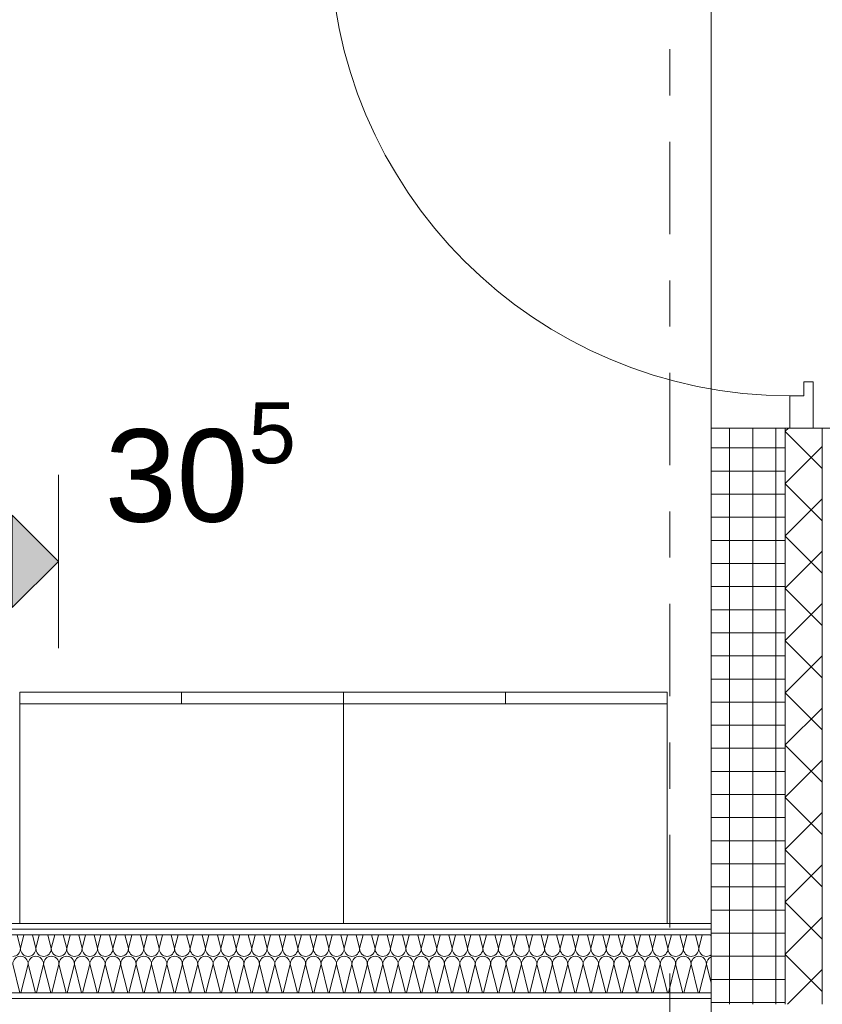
# Model space of a CAD drawing. Header units: metres. Extents: x -167 to 262, y -186 to 508.
# Tile 218 of 256: x 56.35 to 58.08, y 40.68 to 42.81. Entities that reach past the tile are written whole.
import ezdxf
from ezdxf.enums import TextEntityAlignment as Align

# ---------------------------------------------------------------- set-up
doc = ezdxf.new("R2010")
doc.units = ezdxf.units.M
doc.header["$MEASUREMENT"] = 0
doc.linetypes.add('Raster', pattern=[0.4, 0.2, -0.1, 0, -0.1])
for name, color, linetype in [('10 Wand außen', 7, 'Continuous'), ('20 Decke', 7, 'Continuous'), ('50 Sanitäreinrichtung', 7, 'Continuous'), ('60 Auffüllung', 7, 'Continuous'), ('90 Achsraster', 7, 'Continuous'), ('94 Genehmigungsplanung Bemaßung', 7, 'Continuous')]:
    doc.layers.add(name, color=color, linetype=linetype)
doc.styles.add('ERSTELLTER_STIL_1', font='arial.ttf')
doc.styles.add('ERSTELLTER_STIL_2', font='arial.ttf')
doc.dimstyles.new('ERSTELLTER_STIL__1', dxfattribs={"dimtxt": 0.25, "dimasz": 0.19, "dimexe": 0.18, "dimexo": 0.1, "dimgap": 0, "dimtad": 1, "dimtih": 1, "dimtoh": 1, "dimzin": 0, "dimdsep": 46, "dimtxsty": 'ERSTELLTER_STIL_1', "dimblk": 'ARROWHEAD_6', "dimblk1": 'ARROWHEAD_6', "dimblk2": 'ARROWHEAD_6', "dimcen": 0.09, "dimclrd": 7, "dimclre": 7, "dimclrt": 7, "dimazin": 0, "dimtfac": 1, "dimtdec": 4, "dimtmove": 0, "dimatfit": 3, "dimfxl": 1, "dimtolj": 1, "dimtzin": 0, "dimarcsym": 0})
doc.dimstyles.new('ERSTELLTER_STIL__2', dxfattribs={"dimtxt": 0.25, "dimasz": 0.19, "dimexe": 0.18, "dimexo": 0.1, "dimgap": 0, "dimtad": 1, "dimzin": 0, "dimdsep": 46, "dimtxsty": 'ERSTELLTER_STIL_1', "dimblk": 'ARROWHEAD_6', "dimblk1": 'ARROWHEAD_6', "dimblk2": 'ARROWHEAD_6', "dimcen": 0.09, "dimclrd": 7, "dimclre": 7, "dimclrt": 7, "dimazin": 0, "dimtfac": 1, "dimtdec": 4, "dimtmove": 0, "dimatfit": 3, "dimfxl": 1, "dimtolj": 1, "dimtzin": 0, "dimarcsym": 0})
doc.dimstyles.new('ERSTELLTER_STIL__3', dxfattribs={"dimtxt": 0.2, "dimasz": 0.19, "dimexe": 0.18, "dimexo": 0.1, "dimgap": 0, "dimtad": 1, "dimtih": 1, "dimtoh": 1, "dimzin": 0, "dimdsep": 46, "dimtxsty": 'ERSTELLTER_STIL_1', "dimblk": 'ARROWHEAD_10', "dimblk1": 'ARROWHEAD_10', "dimblk2": 'ARROWHEAD_10', "dimcen": 0.09, "dimclrd": 8, "dimclre": 8, "dimclrt": 8, "dimazin": 0, "dimtfac": 1, "dimtdec": 4, "dimtmove": 0, "dimatfit": 3, "dimfxl": 1, "dimtolj": 1, "dimtzin": 0, "dimarcsym": 0})
pattern_1 = [(0, (27236.132094, 33357.27905), (0, 0.075), [0, -0.075])]

# ---------------------------------------------------------------- blocks, each defined once
blk = doc.blocks.new('Eingang 01 1-Fl 27_2')
at = {"layer": '10 Wand außen', "color": 7, "linetype": 'Continuous', "lineweight": 18}
for p, q in [((0.4975, 0), (0.4975, 0.995)), ((-0.4975, 0), (-0.5675, 0)), ((-0.5675, 0), (-0.5675, -0.05)), ((-0.4975, -0.03), (-0.4975, 0)), ((0.4975, -0.03), (0.4975, 0)), ((0.4975, 0), (0.5675, 0)), ((0.5675, 0), (0.5675, -0.05)), ((-0.4675, -0.03), (-0.4975, -0.03)), ((-0.4675, -0.05), (-0.4675, -0.03)), ((0.4675, -0.05), (0.4675, -0.03)), ((0.4675, -0.03), (0.4975, -0.03)), ((-0.5675, -0.05), (-0.4675, -0.05)), ((0.5675, -0.05), (0.4675, -0.05))]:
    blk.add_line(p, q, dxfattribs=at)
at = {"layer": '10 Wand außen', "color": 8, "linetype": 'Continuous', "lineweight": 18}
for p, q in [((-0.5675, 0.01), (-0.5675, 0.17)), ((0.5675, 0.01), (0.5675, 0.17)), ((-0.5675, 0), (-0.5675, 0.01)), ((-0.5675, -0.05), (-0.5675, 0)), ((-0.5675, -0.05), (-0.5675, 0)), ((0.5675, 0), (0.5675, 0.01)), ((0.5675, -0.05), (0.5675, 0)), ((0.5675, -0.05), (0.5675, 0)), ((-0.5675, -0.07), (-0.5675, -0.05)), ((0.5675, -0.07), (0.5675, -0.05)), ((-0.5675, -0.15), (-0.5675, -0.07)), ((0.5675, -0.15), (0.5675, -0.07))]:
    blk.add_line(p, q, dxfattribs=at)
at = {"layer": '10 Wand außen', "color": 7, "linetype": 'Continuous', "lineweight": 13}
blk.add_arc((0.4975, 0), 0.995, 90, 180, dxfattribs=at)
blk = doc.blocks.new('T Marker 27_26')
at = {"layer": '10 Wand außen', "color": 7, "lineweight": 13, "char_height": 0.15, "attachment_point": 7, "style": 'ERSTELLTER_STIL_1'}
for s, insert in [('\\A1;{\\pql;\\pt0;\\fArial|b0|i0|c0|p0;\\W1.000000;1,13\\fArial|b0|i0|c0|p0;\\W1.000000;\\A1{\\H.66x;\\S5^  ;}\\fArial|b0|i0|c0|p0;\\W1.000000; x 2,65\\fArial|b0|i0|c0|p0;\\W1.000000;\\A1{\\H.66x;\\S^  ;}}', (-0.5852, -0.9837)), ('\\A1;{\\pql;\\pt0;\\fArial|b0|i0|c0|p0;\\W1.000000;A-Tür-04\\fArial|b0|i0|c0|p0;\\W1.000000;\\fArial|b0|i0|c0|p0;\\W1.000000;\\fArial|b0|i0|c0|p0;\\W1.000000;}', (-0.4058, -0.4654)), ('\\A1;{\\pql;\\pt0;\\fArial|b0|i0|c0|p0;\\W1.000000;Alarmweg\\fArial|b0|i0|c0|p0;\\W1.000000;\\fArial|b0|i0|c0|p0;\\W1.000000;\\fArial|b0|i0|c0|p0;\\W1.000000;}', (-0.4923, -0.7298))]:
    blk.add_mtext(s, dxfattribs=dict(at, insert=insert))
blk = doc.blocks.new('*X120', base_point=(27236.1321, 33357.279))
at = {"layer": '10 Wand außen', "color": 8, "linetype": 'Continuous', "lineweight": 18}
for p, q in [((56.3414, 40.8253), (56.3488, 40.7957)), ((56.3562, 40.8253), (56.3488, 40.7957)), ((56.3747, 40.8253), (56.3821, 40.7957)), ((56.3895, 40.8253), (56.3821, 40.7957)), ((56.408, 40.8253), (56.4154, 40.7957)), ((56.4228, 40.8253), (56.4154, 40.7957)), ((56.4414, 40.8253), (56.4488, 40.7957)), ((56.4562, 40.8253), (56.4488, 40.7957)), ((56.4747, 40.8253), (56.4821, 40.7957)), ((56.4895, 40.8253), (56.4821, 40.7957)), ((56.508, 40.8253), (56.5154, 40.7957)), ((56.5228, 40.8253), (56.5154, 40.7957)), ((56.5414, 40.8253), (56.5488, 40.7957)), ((56.5562, 40.8253), (56.5488, 40.7957)), ((56.5747, 40.8253), (56.5821, 40.7957)), ((56.5895, 40.8253), (56.5821, 40.7957)), ((56.608, 40.8253), (56.6154, 40.7957)), ((56.6228, 40.8253), (56.6154, 40.7957)), ((56.6414, 40.8253), (56.6488, 40.7957)), ((56.6562, 40.8253), (56.6488, 40.7957)), ((56.6747, 40.8253), (56.6821, 40.7957)), ((56.6895, 40.8253), (56.6821, 40.7957)), ((56.708, 40.8253), (56.7154, 40.7957)), ((56.7228, 40.8253), (56.7154, 40.7957)), ((56.7414, 40.8253), (56.7488, 40.7957)), ((56.7562, 40.8253), (56.7488, 40.7957)), ((56.7747, 40.8253), (56.7821, 40.7957)), ((56.7895, 40.8253), (56.7821, 40.7957)), ((56.808, 40.8253), (56.8154, 40.7957)), ((56.8228, 40.8253), (56.8154, 40.7957)), ((56.8414, 40.8253), (56.8488, 40.7957)), ((56.8562, 40.8253), (56.8488, 40.7957)), ((56.8747, 40.8253), (56.8821, 40.7957)), ((56.8895, 40.8253), (56.8821, 40.7957)), ((56.908, 40.8253), (56.9154, 40.7957)), ((56.9228, 40.8253), (56.9154, 40.7957)), ((56.9414, 40.8253), (56.9488, 40.7957)), ((56.9562, 40.8253), (56.9488, 40.7957)), ((56.9747, 40.8253), (56.9821, 40.7957)), ((56.9895, 40.8253), (56.9821, 40.7957)), ((57.008, 40.8253), (57.0154, 40.7957)), ((57.0228, 40.8253), (57.0154, 40.7957)), ((57.0414, 40.8253), (57.0488, 40.7957)), ((57.0562, 40.8253), (57.0488, 40.7957)), ((57.0747, 40.8253), (57.0821, 40.7957)), ((57.0895, 40.8253), (57.0821, 40.7957)), ((57.108, 40.8253), (57.1154, 40.7957)), ((57.1228, 40.8253), (57.1154, 40.7957)), ((57.1414, 40.8253), (57.1488, 40.7957)), ((57.1562, 40.8253), (57.1488, 40.7957)), ((57.1747, 40.8253), (57.1821, 40.7957)), ((57.1895, 40.8253), (57.1821, 40.7957)), ((57.208, 40.8253), (57.2154, 40.7957)), ((57.2228, 40.8253), (57.2154, 40.7957)), ((57.2414, 40.8253), (57.2488, 40.7957)), ((57.2562, 40.8253), (57.2488, 40.7957)), ((57.2747, 40.8253), (57.2821, 40.7957)), ((57.2895, 40.8253), (57.2821, 40.7957)), ((57.308, 40.8253), (57.3154, 40.7957)), ((57.3228, 40.8253), (57.3154, 40.7957)), ((57.3414, 40.8253), (57.3488, 40.7957)), ((57.3562, 40.8253), (57.3488, 40.7957)), ((57.3747, 40.8253), (57.3821, 40.7957)), ((57.3895, 40.8253), (57.3821, 40.7957)), ((57.408, 40.8253), (57.4154, 40.7957)), ((57.4228, 40.8253), (57.4154, 40.7957)), ((57.4414, 40.8253), (57.4488, 40.7957)), ((57.4562, 40.8253), (57.4488, 40.7957)), ((57.4747, 40.8253), (57.4821, 40.7957)), ((57.4895, 40.8253), (57.4821, 40.7957)), ((57.508, 40.8253), (57.5154, 40.7957)), ((57.5228, 40.8253), (57.5154, 40.7957)), ((57.5414, 40.8253), (57.5488, 40.7957)), ((57.5562, 40.8253), (57.5488, 40.7957)), ((57.5747, 40.8253), (57.5821, 40.7957)), ((57.5895, 40.8253), (57.5821, 40.7957)), ((57.608, 40.8253), (57.6154, 40.7957)), ((57.6228, 40.8253), (57.6154, 40.7957)), ((57.6414, 40.8253), (57.6488, 40.7957)), ((57.6562, 40.8253), (57.6488, 40.7957)), ((57.6747, 40.8253), (57.6821, 40.7957)), ((57.6895, 40.8253), (57.6821, 40.7957)), ((57.708, 40.8253), (57.7154, 40.7957)), ((57.7228, 40.8253), (57.7154, 40.7957)), ((57.7414, 40.8253), (57.7488, 40.7957)), ((57.7562, 40.8253), (57.7488, 40.7957)), ((57.7747, 40.8253), (57.7821, 40.7957)), ((57.7895, 40.8253), (57.7821, 40.7957)), ((57.808, 40.8253), (57.8154, 40.7957)), ((57.8228, 40.8253), (57.8154, 40.7957)), ((57.8414, 40.8253), (57.8425, 40.8208)), ((56.3321, 40.7624), (56.3476, 40.7003)), ((56.3654, 40.7624), (56.3499, 40.7003)), ((56.3654, 40.7624), (56.381, 40.7003)), ((56.3988, 40.7624), (56.3832, 40.7003)), ((56.3988, 40.7624), (56.4143, 40.7003)), ((56.4321, 40.7624), (56.4166, 40.7003)), ((56.4321, 40.7624), (56.4476, 40.7003)), ((56.4654, 40.7624), (56.4499, 40.7003)), ((56.4654, 40.7624), (56.481, 40.7003)), ((56.4988, 40.7624), (56.4832, 40.7003)), ((56.4988, 40.7624), (56.5143, 40.7003)), ((56.5321, 40.7624), (56.5166, 40.7003)), ((56.5321, 40.7624), (56.5476, 40.7003)), ((56.5654, 40.7624), (56.5499, 40.7003)), ((56.5654, 40.7624), (56.581, 40.7003)), ((56.5988, 40.7624), (56.5832, 40.7003)), ((56.5988, 40.7624), (56.6143, 40.7003)), ((56.6321, 40.7624), (56.6166, 40.7003)), ((56.6321, 40.7624), (56.6476, 40.7003)), ((56.6654, 40.7624), (56.6499, 40.7003)), ((56.6654, 40.7624), (56.681, 40.7003)), ((56.6988, 40.7624), (56.6832, 40.7003)), ((56.6988, 40.7624), (56.7143, 40.7003)), ((56.7321, 40.7624), (56.7166, 40.7003)), ((56.7321, 40.7624), (56.7476, 40.7003)), ((56.7654, 40.7624), (56.7499, 40.7003)), ((56.7654, 40.7624), (56.781, 40.7003)), ((56.7988, 40.7624), (56.7832, 40.7003)), ((56.7988, 40.7624), (56.8143, 40.7003)), ((56.8321, 40.7624), (56.8166, 40.7003)), ((56.8321, 40.7624), (56.8476, 40.7003)), ((56.8654, 40.7624), (56.8499, 40.7003)), ((56.8654, 40.7624), (56.881, 40.7003)), ((56.8988, 40.7624), (56.8832, 40.7003)), ((56.8988, 40.7624), (56.9143, 40.7003)), ((56.9321, 40.7624), (56.9166, 40.7003)), ((56.9321, 40.7624), (56.9476, 40.7003)), ((56.9654, 40.7624), (56.9499, 40.7003)), ((56.9654, 40.7624), (56.981, 40.7003)), ((56.9988, 40.7624), (56.9832, 40.7003)), ((56.9988, 40.7624), (57.0143, 40.7003)), ((57.0321, 40.7624), (57.0166, 40.7003)), ((57.0321, 40.7624), (57.0476, 40.7003)), ((57.0654, 40.7624), (57.0499, 40.7003)), ((57.0654, 40.7624), (57.081, 40.7003)), ((57.0988, 40.7624), (57.0832, 40.7003)), ((57.0988, 40.7624), (57.1143, 40.7003)), ((57.1321, 40.7624), (57.1166, 40.7003)), ((57.1321, 40.7624), (57.1476, 40.7003)), ((57.1654, 40.7624), (57.1499, 40.7003)), ((57.1654, 40.7624), (57.181, 40.7003)), ((57.1988, 40.7624), (57.1832, 40.7003)), ((57.1988, 40.7624), (57.2143, 40.7003)), ((57.2321, 40.7624), (57.2166, 40.7003)), ((57.2321, 40.7624), (57.2476, 40.7003)), ((57.2654, 40.7624), (57.2499, 40.7003)), ((57.2654, 40.7624), (57.281, 40.7003)), ((57.2988, 40.7624), (57.2832, 40.7003)), ((57.2988, 40.7624), (57.3143, 40.7003)), ((57.3321, 40.7624), (57.3166, 40.7003)), ((57.3321, 40.7624), (57.3476, 40.7003)), ((57.3654, 40.7624), (57.3499, 40.7003)), ((57.3654, 40.7624), (57.381, 40.7003)), ((57.3988, 40.7624), (57.3832, 40.7003)), ((57.3988, 40.7624), (57.4143, 40.7003)), ((57.4321, 40.7624), (57.4166, 40.7003)), ((57.4321, 40.7624), (57.4476, 40.7003)), ((57.4654, 40.7624), (57.4499, 40.7003)), ((57.4654, 40.7624), (57.481, 40.7003)), ((57.4988, 40.7624), (57.4832, 40.7003)), ((57.4988, 40.7624), (57.5143, 40.7003)), ((57.5321, 40.7624), (57.5166, 40.7003)), ((57.5321, 40.7624), (57.5476, 40.7003)), ((57.5654, 40.7624), (57.5499, 40.7003)), ((57.5654, 40.7624), (57.581, 40.7003)), ((57.5988, 40.7624), (57.5832, 40.7003)), ((57.5988, 40.7624), (57.6143, 40.7003)), ((57.6321, 40.7624), (57.6166, 40.7003)), ((57.6321, 40.7624), (57.6476, 40.7003)), ((57.6654, 40.7624), (57.6499, 40.7003)), ((57.6654, 40.7624), (57.681, 40.7003)), ((57.6988, 40.7624), (57.6832, 40.7003)), ((57.6988, 40.7624), (57.7143, 40.7003)), ((57.7321, 40.7624), (57.7166, 40.7003)), ((57.7321, 40.7624), (57.7476, 40.7003)), ((57.7654, 40.7624), (57.7499, 40.7003)), ((57.7654, 40.7624), (57.781, 40.7003)), ((57.7988, 40.7624), (57.7832, 40.7003)), ((57.7988, 40.7624), (57.8143, 40.7003)), ((57.8321, 40.7624), (57.8166, 40.7003)), ((57.8321, 40.7624), (57.8425, 40.7208))]:
    blk.add_line(p, q, dxfattribs=at)
for centre, start, end in [((56.3321, 40.7957), 270, 0), ((56.3654, 40.7957), 180, 270), ((56.3654, 40.7957), 270, 0), ((56.3988, 40.7957), 180, 270), ((56.3988, 40.7957), 270, 0), ((56.4321, 40.7957), 180, 270), ((56.4321, 40.7957), 270, 0), ((56.4654, 40.7957), 180, 270), ((56.4654, 40.7957), 270, 0), ((56.4988, 40.7957), 180, 270), ((56.4988, 40.7957), 270, 0), ((56.5321, 40.7957), 180, 270), ((56.5321, 40.7957), 270, 0), ((56.5654, 40.7957), 180, 270), ((56.5654, 40.7957), 270, 0), ((56.5988, 40.7957), 180, 270), ((56.5988, 40.7957), 270, 0), ((56.6321, 40.7957), 180, 270), ((56.6321, 40.7957), 270, 0), ((56.6654, 40.7957), 180, 270), ((56.6654, 40.7957), 270, 0), ((56.6988, 40.7957), 180, 270), ((56.6988, 40.7957), 270, 0), ((56.7321, 40.7957), 180, 270), ((56.7321, 40.7957), 270, 0), ((56.7654, 40.7957), 180, 270), ((56.7654, 40.7957), 270, 0), ((56.7988, 40.7957), 180, 270), ((56.7988, 40.7957), 270, 0), ((56.8321, 40.7957), 180, 270), ((56.8321, 40.7957), 270, 0), ((56.8654, 40.7957), 180, 270), ((56.8654, 40.7957), 270, 0), ((56.8988, 40.7957), 180, 270), ((56.8988, 40.7957), 270, 0), ((56.9321, 40.7957), 180, 270), ((56.9321, 40.7957), 270, 0), ((56.9654, 40.7957), 180, 270), ((56.9654, 40.7957), 270, 0), ((56.9988, 40.7957), 180, 270), ((56.9988, 40.7957), 270, 0), ((57.0321, 40.7957), 180, 270), ((57.0321, 40.7957), 270, 0), ((57.0654, 40.7957), 180, 270), ((57.0654, 40.7957), 270, 0), ((57.0988, 40.7957), 180, 270), ((57.0988, 40.7957), 270, 0), ((57.1321, 40.7957), 180, 270), ((57.1321, 40.7957), 270, 0), ((57.1654, 40.7957), 180, 270), ((57.1654, 40.7957), 270, 0), ((57.1988, 40.7957), 180, 270), ((57.1988, 40.7957), 270, 0), ((57.2321, 40.7957), 180, 270), ((57.2321, 40.7957), 270, 0), ((57.2654, 40.7957), 180, 270), ((57.2654, 40.7957), 270, 0), ((57.2988, 40.7957), 180, 270), ((57.2988, 40.7957), 270, 0), ((57.3321, 40.7957), 180, 270), ((57.3321, 40.7957), 270, 0), ((57.3654, 40.7957), 180, 270), ((57.3654, 40.7957), 270, 0), ((57.3988, 40.7957), 180, 270), ((57.3988, 40.7957), 270, 0), ((57.4321, 40.7957), 180, 270), ((57.4321, 40.7957), 270, 0), ((57.4654, 40.7957), 180, 270), ((57.4654, 40.7957), 270, 0), ((57.4988, 40.7957), 180, 270), ((57.4988, 40.7957), 270, 0), ((57.5321, 40.7957), 180, 270), ((57.5321, 40.7957), 270, 0), ((57.5654, 40.7957), 180, 270), ((57.5654, 40.7957), 270, 0), ((57.5988, 40.7957), 180, 270), ((57.5988, 40.7957), 270, 0), ((57.6321, 40.7957), 180, 270), ((57.6321, 40.7957), 270, 0), ((57.6654, 40.7957), 180, 270), ((57.6654, 40.7957), 270, 0), ((57.6988, 40.7957), 180, 270), ((57.6988, 40.7957), 270, 0), ((57.7321, 40.7957), 180, 270), ((57.7321, 40.7957), 270, 0), ((57.7654, 40.7957), 180, 270), ((57.7654, 40.7957), 270, 0), ((57.7988, 40.7957), 180, 270), ((57.7988, 40.7957), 270, 0), ((57.8321, 40.7957), 180, 270), ((56.3488, 40.7624), 90, 180), ((56.3488, 40.7624), 0, 90), ((56.3821, 40.7624), 90, 180), ((56.3821, 40.7624), 0, 90), ((56.4154, 40.7624), 90, 180), ((56.4154, 40.7624), 0, 90), ((56.4488, 40.7624), 90, 180), ((56.4488, 40.7624), 0, 90), ((56.4821, 40.7624), 90, 180), ((56.4821, 40.7624), 0, 90), ((56.5154, 40.7624), 90, 180), ((56.5154, 40.7624), 0, 90), ((56.5488, 40.7624), 90, 180), ((56.5488, 40.7624), 0, 90), ((56.5821, 40.7624), 90, 180), ((56.5821, 40.7624), 0, 90), ((56.6154, 40.7624), 90, 180), ((56.6154, 40.7624), 0, 90), ((56.6488, 40.7624), 90, 180), ((56.6488, 40.7624), 0, 90), ((56.6821, 40.7624), 90, 180), ((56.6821, 40.7624), 0, 90), ((56.7154, 40.7624), 90, 180), ((56.7154, 40.7624), 0, 90), ((56.7488, 40.7624), 90, 180), ((56.7488, 40.7624), 0, 90), ((56.7821, 40.7624), 90, 180), ((56.7821, 40.7624), 0, 90), ((56.8154, 40.7624), 90, 180), ((56.8154, 40.7624), 0, 90), ((56.8488, 40.7624), 90, 180), ((56.8488, 40.7624), 0, 90), ((56.8821, 40.7624), 90, 180), ((56.8821, 40.7624), 0, 90), ((56.9154, 40.7624), 90, 180), ((56.9154, 40.7624), 0, 90), ((56.9488, 40.7624), 90, 180), ((56.9488, 40.7624), 0, 90), ((56.9821, 40.7624), 90, 180), ((56.9821, 40.7624), 0, 90), ((57.0154, 40.7624), 90, 180), ((57.0154, 40.7624), 0, 90), ((57.0488, 40.7624), 90, 180), ((57.0488, 40.7624), 0, 90), ((57.0821, 40.7624), 90, 180), ((57.0821, 40.7624), 0, 90), ((57.1154, 40.7624), 90, 180), ((57.1154, 40.7624), 0, 90), ((57.1488, 40.7624), 90, 180), ((57.1488, 40.7624), 0, 90), ((57.1821, 40.7624), 90, 180), ((57.1821, 40.7624), 0, 90), ((57.2154, 40.7624), 90, 180), ((57.2154, 40.7624), 0, 90), ((57.2488, 40.7624), 90, 180), ((57.2488, 40.7624), 0, 90), ((57.2821, 40.7624), 90, 180), ((57.2821, 40.7624), 0, 90), ((57.3154, 40.7624), 90, 180), ((57.3154, 40.7624), 0, 90), ((57.3488, 40.7624), 90, 180), ((57.3488, 40.7624), 0, 90), ((57.3821, 40.7624), 90, 180), ((57.3821, 40.7624), 0, 90), ((57.4154, 40.7624), 90, 180), ((57.4154, 40.7624), 0, 90), ((57.4488, 40.7624), 90, 180), ((57.4488, 40.7624), 0, 90), ((57.4821, 40.7624), 90, 180), ((57.4821, 40.7624), 0, 90), ((57.5154, 40.7624), 90, 180), ((57.5154, 40.7624), 0, 90), ((57.5488, 40.7624), 90, 180), ((57.5488, 40.7624), 0, 90), ((57.5821, 40.7624), 90, 180), ((57.5821, 40.7624), 0, 90), ((57.6154, 40.7624), 90, 180), ((57.6154, 40.7624), 0, 90), ((57.6488, 40.7624), 90, 180), ((57.6488, 40.7624), 0, 90), ((57.6821, 40.7624), 90, 180), ((57.6821, 40.7624), 0, 90), ((57.7154, 40.7624), 90, 180), ((57.7154, 40.7624), 0, 90), ((57.7488, 40.7624), 90, 180), ((57.7488, 40.7624), 0, 90), ((57.7821, 40.7624), 90, 180), ((57.7821, 40.7624), 0, 90), ((57.8154, 40.7624), 90, 180), ((57.8154, 40.7624), 0, 90), ((57.8321, 40.7957), 270, 308.5984), ((57.8488, 40.7624), 112.0949, 180)]:
    blk.add_arc(centre, 0.0167, start, end, dxfattribs=at)
blk = doc.blocks.new('Standard-Rastermarker_138')
at = {"layer": '90 Achsraster', "color": 14, "linetype": 'Raster', "lineweight": 18, "true_color": 0xa80000}
blk.add_line((1, 0), (24.6809, 0), dxfattribs=at)
at = {"layer": '90 Achsraster', "color": 14, "lineweight": 18, "true_color": 0xa80000, "style": 'ERSTELLTER_STIL_2'}
for tag, p in [('AC_MarkerText_1_0', (-0.5686, -0.0686)), ('AC_MarkerText_1_1', (25.8123, -0.0686))]:
    blk.add_attdef(tag, text='', height=0.3, rotation=90, dxfattribs=at).set_placement(p, align=Align.TOP_CENTER)
blk = doc.blocks.new('Büroschrank 27')
at = {"layer": '50 Sanitäreinrichtung', "color": 7, "linetype": 'Continuous', "lineweight": 13}
for p, q in [((0, 0.025), (0.7, 0.025)), ((0, 0), (0, 0.025)), ((0.35, 0), (0.35, 0.025))]:
    blk.add_line(p, q, dxfattribs=at)
at = {"layer": '50 Sanitäreinrichtung', "color": 7, "linetype": 'Continuous', "lineweight": 13, "flags": 128}
blk.add_lwpolyline([(0, 0), (0.7, 0), (0.7, 0.5), (0, 0.5)], close=True, dxfattribs=at)
blk = doc.blocks.new('*D472', base_point=(27236.1321, 33357.279))
at = {"layer": '94 Genehmigungsplanung Bemaßung', "color": 7, "linetype": 'Continuous', "lineweight": 13}
for p, q in [((58.1625, 46.3452), (58.1625, 46.7202)), ((59.485, 46.3452), (59.485, 46.7202)), ((58.2625, 46.6327), (58.0625, 46.4327)), ((59.385, 46.4327), (59.585, 46.6327)), ((58.1625, 46.5327), (59.485, 46.5327)), ((59.485, 46.5327), (59.635, 46.5327))]:
    blk.add_line(p, q, dxfattribs=at)
at = {"layer": '94 Genehmigungsplanung Bemaßung', "color": 7, "lineweight": 13, "char_height": 0.25, "attachment_point": 7, "style": 'ERSTELLTER_STIL_1'}
for s, insert in [('\\A1;{\\pql;\\fArial|b0|i0|c0|p0;\\W1.000000;16}', (58.2625, 46.5827)), ('\\A1;{\\pql;\\fArial|b0|i0|c0|p0;\\W1.000000;1,32}', (59.585, 46.5827))]:
    blk.add_mtext(s, dxfattribs=dict(at, insert=insert))
blk = doc.blocks.new('ARROWHEAD_6')
at = {"color": 0, "linetype": 'Continuous', "lineweight": 0}
for p, q in [((-0.5, -0.5), (0.5, 0.5)), ((0, 0), (-1, 0))]:
    blk.add_line(p, q, dxfattribs=at)
blk = doc.blocks.new('*D476', base_point=(27236.1321, 33357.279))
at = {"layer": '94 Genehmigungsplanung Bemaßung', "color": 7, "linetype": 'Continuous', "lineweight": 13}
for p, q in [((38.2411, 45.7456), (38.2411, 46.1206)), ((57.8425, 45.7456), (57.8425, 46.1206)), ((38.3411, 46.0331), (38.1411, 45.8331)), ((57.9425, 46.0331), (57.7425, 45.8331)), ((38.2411, 45.9331), (57.8425, 45.9331))]:
    blk.add_line(p, q, dxfattribs=at)
at = {"layer": '94 Genehmigungsplanung Bemaßung', "color": 7, "lineweight": 13, "char_height": 0.25, "attachment_point": 7, "style": 'ERSTELLTER_STIL_1'}
for s, insert in [('\\A1;{\\pql;\\fArial|b0|i0|c0|p0;\\W1.000000;19,60}', (47.4221, 45.9831)), ('\\A1;{\\pql;\\fArial|b0|i0|c0|p0;\\W1.000000;32}', (57.3611, 45.9831))]:
    blk.add_mtext(s, dxfattribs=dict(at, insert=insert))
blk = doc.blocks.new('*D487', base_point=(27236.1321, 33357.279))
at = {"layer": '94 Genehmigungsplanung Bemaßung', "color": 7, "linetype": 'Continuous', "lineweight": 13}
for p, q in [((60.8659, 43.7797), (61.0659, 43.5797)), ((61.1534, 43.6797), (60.7784, 43.6797)), ((60.9659, 37.1352), (60.9659, 43.6797)), ((60.8659, 37.2352), (61.0659, 37.0352)), ((61.1534, 37.1352), (60.7784, 37.1352))]:
    blk.add_line(p, q, dxfattribs=at)
at = {"layer": '94 Genehmigungsplanung Bemaßung', "color": 7, "lineweight": 13, "char_height": 0.25, "attachment_point": 7, "rotation": 90, "style": 'ERSTELLTER_STIL_1'}
for s, insert in [('\\A1;{\\pql;\\fArial|b0|i0|c0|p0;\\W1.000000;32}', (60.9159, 43.1983)), ('\\A1;{\\pql;\\fArial|b0|i0|c0|p0;\\W1.000000;6,54\\fArial|b0|i0|c0|p0;\\W1.000000;\\A1{\\H.66x;\\S5^  ;}}', (60.9759, 39.8202))]:
    blk.add_mtext(s, dxfattribs=dict(at, insert=insert))
blk = doc.blocks.new('*D490', base_point=(27236.1321, 33357.279))
at = {"layer": '94 Genehmigungsplanung Bemaßung', "color": 7, "linetype": 'Continuous', "lineweight": 13}
for p, q in [((62.3525, 43.9997), (62.3525, 44.1497)), ((62.4525, 43.8997), (62.2525, 44.0997)), ((62.54, 43.9997), (62.165, 43.9997)), ((62.3525, 28.1797), (62.3525, 43.9997)), ((62.2525, 28.2797), (62.4525, 28.0797)), ((62.54, 28.1797), (62.165, 28.1797))]:
    blk.add_line(p, q, dxfattribs=at)
at = {"layer": '94 Genehmigungsplanung Bemaßung', "color": 7, "lineweight": 13, "insert": (62.3025, 35.6607), "char_height": 0.25, "attachment_point": 7, "rotation": 90, "style": 'ERSTELLTER_STIL_1'}
blk.add_mtext('\\A1;{\\pql;\\fArial|b0|i0|c0|p0;\\W1.000000;15,82}', dxfattribs=at)
blk = doc.blocks.new('*D530', base_point=(27236.1321, 33357.279))
at = {"layer": '94 Genehmigungsplanung Bemaßung', "linetype": 'Continuous', "lineweight": 18}
for points in [[(56.1261, 41.6336), (56.0261, 41.7336), (56.0261, 41.5336)], [(56.1261, 41.6336), (56.2261, 41.5336), (56.2261, 41.7336)], [(56.4311, 41.6336), (56.3311, 41.7336), (56.3311, 41.5336)]]:
    blk.add_hatch(color=8, dxfattribs=at).paths.add_polyline_path(points)
at = {"layer": '94 Genehmigungsplanung Bemaßung', "color": 8, "linetype": 'Continuous', "lineweight": 18}
for p, q in [((56.1261, 41.4461), (56.1261, 41.8211)), ((56.4311, 41.4461), (56.4311, 41.8211)), ((56.1261, 41.6336), (56.2261, 41.7336)), ((56.2261, 41.7336), (56.2261, 41.5336)), ((56.3311, 41.5336), (56.3311, 41.7336)), ((56.4311, 41.6336), (56.3311, 41.7336)), ((56.1261, 41.6336), (56.2261, 41.5336)), ((56.2261, 41.6336), (56.3311, 41.6336)), ((56.4311, 41.6336), (56.3311, 41.5336))]:
    blk.add_line(p, q, dxfattribs=at)
at = {"layer": '94 Genehmigungsplanung Bemaßung', "color": 8, "lineweight": 18, "insert": (56.5311, 41.661), "char_height": 0.2, "attachment_point": 7, "style": 'ERSTELLTER_STIL_1'}
blk.add_mtext('\\A1;{\\pql;\\fArial|b0|i0|c0|p0;\\W1.000000;30\\fArial|b0|i0|c0|p0;\\W1.000000;\\A1{\\H.66x;\\S5^  ;}}', dxfattribs=at)
blk = doc.blocks.new('ARROWHEAD_10')
at = {"linetype": 'Continuous', "lineweight": 0}
blk.add_hatch(color=0, dxfattribs=at).paths.add_polyline_path([(-0.525, 0.525), (0, 0), (-0.525, -0.525)])
at = {"color": 0, "linetype": 'Continuous', "lineweight": 0}
blk.add_line((0, 0), (-1, 0), dxfattribs=at)
blk = doc.blocks.new('*D537', base_point=(27236.1321, 33357.279))
at = {"layer": '94 Genehmigungsplanung Bemaßung', "color": 7, "linetype": 'Continuous', "lineweight": 13}
for p, q in [((54.647, 45.2094), (54.647, 45.5844)), ((57.8425, 45.2094), (57.8425, 45.5844)), ((54.747, 45.4969), (54.547, 45.2969)), ((57.9425, 45.4969), (57.7425, 45.2969)), ((54.647, 45.3969), (57.8425, 45.3969))]:
    blk.add_line(p, q, dxfattribs=at)
at = {"layer": '94 Genehmigungsplanung Bemaßung', "color": 7, "lineweight": 13, "char_height": 0.25, "attachment_point": 7, "style": 'ERSTELLTER_STIL_1'}
for s, insert in [('\\A1;{\\pql;\\fArial|b0|i0|c0|p0;\\W1.000000;3,19\\fArial|b0|i0|c0|p0;\\W1.000000;\\A1{\\H.66x;\\S5^  ;}}', (55.6575, 45.3869)), ('\\A1;{\\pql;\\fArial|b0|i0|c0|p0;\\W1.000000;32}', (57.3611, 45.4469))]:
    blk.add_mtext(s, dxfattribs=dict(at, insert=insert))
blk = doc.blocks.new('*D538', base_point=(27236.1321, 33357.279))
at = {"layer": '94 Genehmigungsplanung Bemaßung', "color": 7, "linetype": 'Continuous', "lineweight": 13}
for p, q in [((57.8425, 45.2094), (57.8425, 45.5844)), ((58.1625, 45.2094), (58.1625, 45.5844)), ((57.9425, 45.4969), (57.7425, 45.2969)), ((58.0625, 45.2969), (58.2625, 45.4969)), ((57.8425, 45.3969), (58.1625, 45.3969)), ((58.1625, 45.3969), (58.3125, 45.3969))]:
    blk.add_line(p, q, dxfattribs=at)

msp = doc.modelspace()

# ---------------------------------------------------------------- hatches: boundary and pattern name
at = {"layer": '10 Wand außen', "linetype": 'Continuous', "lineweight": 18}
h = msp.add_hatch(dxfattribs=at)
h.set_pattern_fill('Beton__Fertigteil_Träger_1D', color=8, style=0, pattern_type=2)
h.set_pattern_definition([(0, (27236.132094, 33357.27905), (0, 0.05), []), (90, (27236.132094, 33357.27905), (-0.05, 0), [])])
h.paths.add_polyline_path([(57.8425, 40.6753), (58.0025, 40.6753), (58.0025, 41.9219), (57.8425, 41.9219)])
h = msp.add_hatch(dxfattribs=at)
h.set_pattern_fill('Dämmung__hart_1_0001', color=8, style=0, pattern_type=2)
h.set_pattern_definition([(135, (27236.132094, 33357.27905), (0.0565685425, 0.0565685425), []), (225, (27236.132094, 33357.27905), (-0.0565685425, 0.0565685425), [])])
h.paths.add_polyline_path([(58.0025, 40.6753), (58.0725, 40.6753), (58.0825, 40.6753), (58.0825, 41.9219), (58.0025, 41.9219)])
at = {"layer": '10 Wand außen', "linetype": 'Continuous', "lineweight": 13, "true_color": 0x000100}
h = msp.add_hatch(dxfattribs=at)
h.set_pattern_fill('Gipskarton_0001', color=98, style=0, pattern_type=2)
h.set_pattern_definition(pattern_1)
h.paths.add_polyline_path([(57.8425, 40.8503), (54.472, 40.8503), (54.472, 40.8378), (57.8425, 40.8378)])
h = msp.add_hatch(dxfattribs=at)
h.set_pattern_fill('Gipskarton_0001', color=98, style=0, pattern_type=2)
h.set_pattern_definition(pattern_1)
h.paths.add_polyline_path([(57.8425, 40.8378), (54.472, 40.8378), (54.472, 40.8253), (57.8425, 40.8253)])
h = msp.add_hatch(dxfattribs=at)
h.set_pattern_fill('Gipskarton_0001', color=98, style=0, pattern_type=2)
h.set_pattern_definition(pattern_1)
h.paths.add_polyline_path([(54.472, 40.6878), (57.8425, 40.6878), (57.8425, 40.7003), (54.472, 40.7003)])
h = msp.add_hatch(dxfattribs=at)
h.set_pattern_fill('Gipskarton_0001', color=98, style=0, pattern_type=2)
h.set_pattern_definition(pattern_1)
h.paths.add_polyline_path([(54.472, 40.6753), (57.8425, 40.6753), (57.8425, 40.6878), (54.472, 40.6878)])
at = {"layer": '60 Auffüllung', "linetype": 'Continuous', "lineweight": 18, "true_color": 0xefefef}
h = msp.add_hatch(dxfattribs=at)
h.set_pattern_fill('Erde_1_0001', style=0, pattern_type=2)
h.set_pattern_definition([(0, (27236.1321, 33357.27905), (0, 0.779422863), [0.04875, -0.40125]), (0, (27236.3571, 33357.66876), (0, 0.779422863), [0.04875, -0.40125]), (60, (27236.1321, 33357.27905), (-0.675, 0.389711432), [0.04875, -0.40125]), (60, (27236.5821, 33357.27905), (-0.675, 0.389711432), [0.04875, -0.40125]), (120, (27236.18084, 33357.27905), (0.675, 0.389711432), [0.04875, -0.40125]), (120, (27236.63084, 33357.27905), (0.675, 0.389711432), [0.04875, -0.40125]), (0, (27236.1321, 33357.35405), (0, 0.15), [0, -0.15, 0, -0.225]), (45, (27236.2071, 33357.35405), (-0.1060660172, 0.1060660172), [0, -0.1125, 0, -0.1875])])
h.paths.add_polyline_path([(2.3366, 24.8593), (2.3419, 13.496, 0.033836), (8.8613, 14.0911, 0.026308), (13.8582, 15.1616, -0.024635), (17.3411, 16.2775), (17.3411, 24.6258), (15.3411, 24.6258), (15.3411, 30.4887), (17.3411, 30.4887), (17.3411, 43.9997), (58.1625, 43.9997), (58.1625, 45.7494), (101.6632, 45.7486), (101.6702, 49.0078), (2.342, 49.0078)])
h.paths.add_polyline_path([(9.5982, 27.1903), (4.651, 27.1903), (4.651, 42.9257), (4.651, 43.8257), (9.5982, 43.8257), (9.5982, 42.9257)], flags=0)
h.paths.add_polyline_path([(14.4618, 25.704, -0.414214), (13.8618, 26.304, -0.414214), (14.4618, 26.904, -0.414214), (15.0618, 26.304, -0.414214)], flags=0)

# ---------------------------------------------------------------- linework, layer by layer
at = {"layer": '10 Wand außen', "color": 8, "linetype": 'Continuous', "lineweight": 18}
for p, q in [((58.0025, 41.9219), (57.8425, 41.9219)), ((58.0125, 41.9219), (58.0025, 41.9219)), ((58.0625, 41.9219), (58.0125, 41.9219)), ((58.0825, 41.9219), (58.0625, 41.9219)), ((58.1625, 41.9219), (58.0825, 41.9219))]:
    msp.add_line(p, q, dxfattribs=at)
at = {"layer": '10 Wand außen', "color": 7, "linetype": 'Continuous', "lineweight": 13}
for p, q in [((58.0025, 41.9219), (58.0025, 40.6753)), ((58.0825, 41.9219), (58.0825, 40.6753)), ((57.8425, 40.8378), (54.472, 40.8378)), ((57.8425, 40.8253), (54.472, 40.8253)), ((54.472, 40.7003), (57.8425, 40.7003)), ((54.472, 40.6878), (57.8425, 40.6878))]:
    msp.add_line(p, q, dxfattribs=at)
at = {"layer": '10 Wand außen', "color": 7, "linetype": 'Continuous', "lineweight": 13, "flags": 128}
for points in [[(57.8425, 41.9219), (57.8425, 40.6753)], [(57.8425, 40.8503), (54.472, 40.8503)], [(57.8425, 40.6753), (57.8425, 40.8503)]]:
    msp.add_lwpolyline(points, dxfattribs=at)
at = {"layer": '20 Decke', "color": 7, "linetype": 'Continuous', "lineweight": 13, "flags": 128}
msp.add_lwpolyline([(57.8425, 33.8397), (57.8425, 38.3397), (57.5025, 38.3397), (57.5025, 38.8397), (57.8425, 38.8397), (57.8425, 43.3397), (57.5025, 43.3397), (57.5025, 43.6797), (53.0025, 43.6797), (53.0025, 43.3397), (52.5025, 43.3397), (52.5025, 43.6797), (48.0011, 43.6797)], dxfattribs=at)
msp.add_lwpolyline([(57.8425, 33.8397), (57.8425, 38.3397), (57.5025, 38.3397), (57.5025, 38.8397), (57.8425, 38.8397), (57.8425, 43.3397), (57.5025, 43.3397), (57.5025, 43.6797), (53.0025, 43.6797), (53.0025, 43.3397), (52.5025, 43.3397), (52.5025, 43.6797), (48.0011, 43.6797)], dxfattribs=at)

# ---------------------------------------------------------------- block references
at = {"layer": '10 Wand außen', "color": 7, "linetype": 'Continuous', "lineweight": 18, "rotation": 90}
msp.add_blockref('Eingang 01 1-Fl 27_2', (58.0125, 42.4894), dxfattribs=at)
at = {"layer": '10 Wand außen', "color": 7, "lineweight": 13, "rotation": 90}
msp.add_blockref('T Marker 27_26', (57.8425, 42.4894), dxfattribs=at)
at = {"layer": '10 Wand außen', "color": 7, "lineweight": 35}
msp.add_blockref('*X120', (27236.1321, 33357.279), dxfattribs=at)
at = {"layer": '50 Sanitäreinrichtung', "color": 7, "linetype": 'Continuous', "lineweight": 18, "rotation": 180}
for p in [(57.0472, 41.3503), (57.7472, 41.3503)]:
    msp.add_blockref('Büroschrank 27', p, dxfattribs=at)
at = {"layer": '90 Achsraster', "color": 7, "linetype": 'Continuous', "lineweight": 18, "rotation": 270}
msp.add_blockref('Standard-Rastermarker_138', (57.7525, 47.5416), dxfattribs=at)

# ---------------------------------------------------------------- dimensions: what is measured, and where the dimension line sits
at = {"layer": '94 Genehmigungsplanung Bemaßung', "color": 7, "linetype": 'Continuous', "lineweight": 13}
for base, p1, p2, picture, middle in [((59.485, 46.5327), (58.1625, 43.9997), (59.485, 37.5112), '*D472', (59.9086, 46.7077)), ((57.8425, 45.3969), (54.647, 40.6753), (57.8425, 40.6753), '*D537', (56.3177, 45.5719)), ((57.8425, 45.9331), (38.2411, 36.0897), (57.8425, 43.6597), '*D476', (47.8409, 46.1081)), ((58.1625, 45.3969), (57.8425, 40.6753), (58.1625, 43.9997), '*D538', (57.5514, 45.5719))]:
    dim = msp.add_linear_dim(base=base, p1=p1, p2=p2, dimstyle='ERSTELLTER_STIL__1', dxfattribs=at)
    dim.commit()
    dim.dimension.update_dxf_attribs({"geometry": picture, "text_midpoint": middle, "dimtype": 160})
for base, p1, p2, picture, middle in [((62.3525, 43.9997), (58.1625, 28.1797), (47.9546, 43.9997), '*D490', (62.1775, 36.0795)), ((60.9659, 43.6797), (48.0368, 37.1352), (57.5039, 43.6797), '*D487', (60.7909, 40.4804))]:
    dim = msp.add_linear_dim(base=base, p1=p1, p2=p2, angle=90, dimstyle='ERSTELLTER_STIL__2', dxfattribs=at)
    dim.commit()
    dim.dimension.update_dxf_attribs({"geometry": picture, "text_midpoint": middle, "dimtype": 160, "text_rotation": 90})
at = {"layer": '94 Genehmigungsplanung Bemaßung', "color": 8, "linetype": 'Continuous', "lineweight": 18}
dim = msp.add_linear_dim(base=(56.431100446, 41.6335773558), p1=(56.126100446, 40.8502747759), p2=(56.431100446, 40.8502747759), dimstyle='ERSTELLTER_STIL__3', dxfattribs=at)
dim.commit()
dim.dimension.update_dxf_attribs({"geometry": '*D530', "text_midpoint": (56.9525624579, 41.7735773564), "dimtype": 160})

doc.saveas('drawing.dxf')
